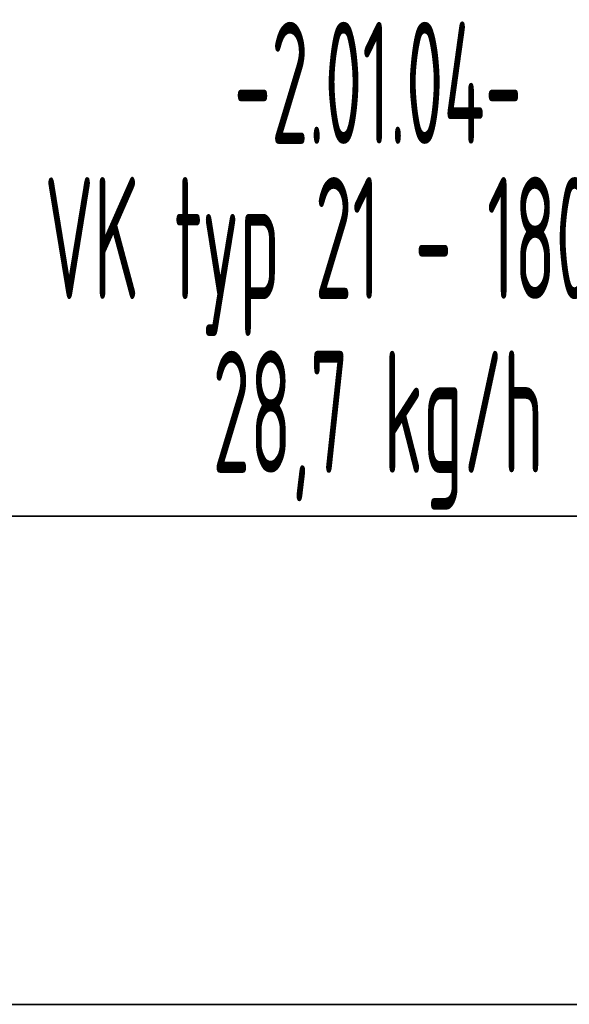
# Model space of a CAD drawing. Header units: millimetres. Extents: x -727 to 69715, y -15705 to 98123.
# Tile 10 of 256: x 1758 to 2321, y -12715 to -11707. Entities that reach past the tile are written whole.
import ezdxf
from ezdxf.enums import TextEntityAlignment as Align

# ---------------------------------------------------------------- set-up
doc = ezdxf.new("R2010")
doc.units = ezdxf.units.MM
doc.layers.add('JS_VYT_POPIS - OBECNĚ', color=7, linetype='Continuous', lineweight=5)
doc.layers.add('UT_ZAŘÍZENÍ - OT', color=3, linetype='Continuous', lineweight=35)
doc.styles.add('VZT_POPIS', font='isocp.shx', dxfattribs={"width": 0.6, "height": 125})

msp = doc.modelspace()

# ---------------------------------------------------------------- linework, layer by layer
at = {"layer": 'UT_ZAŘÍZENÍ - OT', "linetype": 'Continuous'}
for p, q in [((3064.4, -12214.9), (1264.4, -12214.9)), ((1264.4, -12714.9), (3064.4, -12714.9))]:
    msp.add_line(p, q, dxfattribs=at)

# ---------------------------------------------------------------- texts
at = {"layer": 'JS_VYT_POPIS - OBECNĚ', "style": 'VZT_POPIS', "width": 0.5}
for s, p in [('-2.01.04-', (2125.1, -11771.2)), ('D-OT VK typ 21 - 1800*500 mm', (2125.1, -11930.2)), ('28,7 kg/h', (2125.1, -12108.1))]:
    msp.add_text(s, height=125, dxfattribs=at).set_placement(p, align=Align.MIDDLE_CENTER)

doc.saveas('drawing.dxf')
